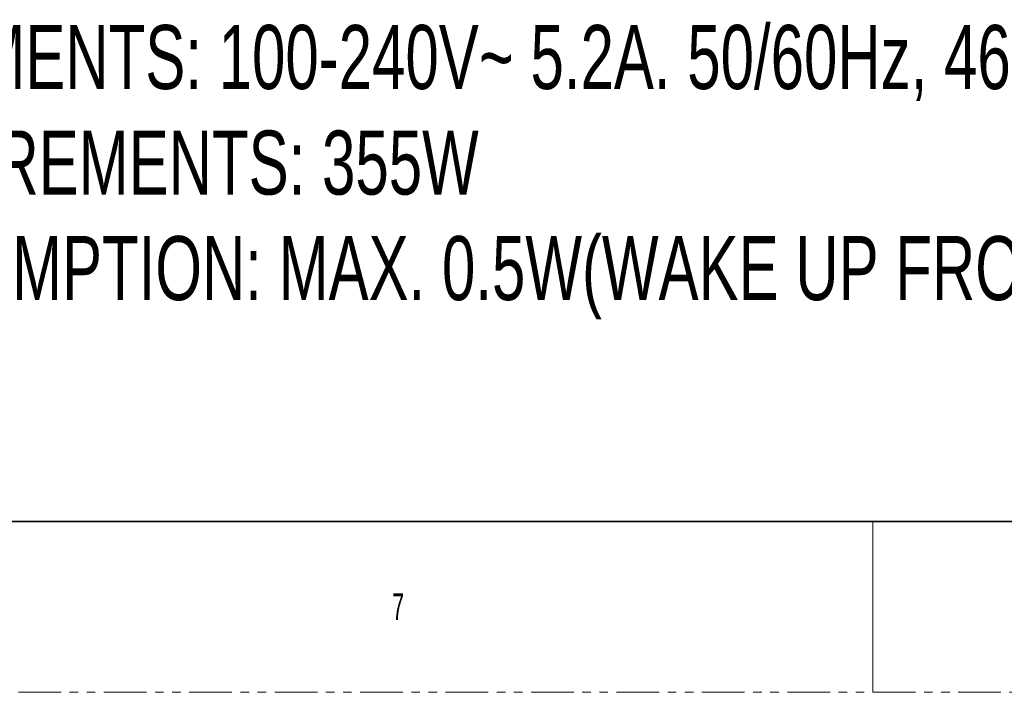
# Model space of a CAD drawing. Header units: millimetres. Extents: x 0 to 1118, y 0 to 864.
# Tile 2 of 256: x 153 to 299, y 0 to 100. Entities that reach past the tile are written whole.
import ezdxf

# ---------------------------------------------------------------- set-up
doc = ezdxf.new("R2010")
doc.units = ezdxf.units.MM
doc.linetypes.add('PHANTOM', pattern=[12.7, 6.35, -1.27, 1.27, -1.27, 1.27, -1.27])
doc.styles.add('SLDTEXTSTYLE0', font='TXT', dxfattribs={"width": 0.7})
doc.styles.add('SLDTEXTSTYLE3', font='TXT', dxfattribs={"width": 0.6})

# ---------------------------------------------------------------- blocks, each defined once
blk = doc.blocks.new('SW_NOTE_0')
at = {"color": 0, "linetype": 'Continuous', "lineweight": 0, "char_height": 9.525, "attachment_point": 1, "style": 'SLDTEXTSTYLE0'}
for s, insert in [('MAX. POWER REQUIREMENTS: 100-240V~ 5.2A. 50/60Hz, 468W', (0, -34.82)), ('TYPICAL POWER REQUIREMENTS: 355W', (0, -50.52)), ('STANBY POWER CONSUMPTION: MAX. 0.5W(WAKE UP FROM DEEP SLEEP MODE)', (0, -66.22))]:
    blk.add_mtext(s, dxfattribs=dict(at, insert=insert))

msp = doc.modelspace()

# ---------------------------------------------------------------- linework, layer by layer
at = {"color": 7, "linetype": 'Continuous', "lineweight": 35}
msp.add_line((12.7, 25.4), (1104.9, 25.4), dxfattribs=at)
at = {"color": 7, "linetype": 'Continuous', "lineweight": 18}
msp.add_line((279.4, 25.4), (279.4, 0), dxfattribs=at)
at = {"color": 7, "linetype": 'PHANTOM', "lineweight": 18}
msp.add_line((0, 0), (1117.6, 0), dxfattribs=at)

# ---------------------------------------------------------------- block references
at = {"color": 7, "linetype": 'Continuous', "lineweight": 0}
msp.add_blockref('SW_NOTE_0', (44.9542, 134.0859), dxfattribs=at)

# ---------------------------------------------------------------- texts
at = {"color": 7, "linetype": 'Continuous', "lineweight": 0, "insert": (207.9625, 14.7292), "char_height": 3.9688, "attachment_point": 1, "style": 'SLDTEXTSTYLE3'}
msp.add_mtext('7', dxfattribs=at)

doc.saveas('drawing.dxf')
